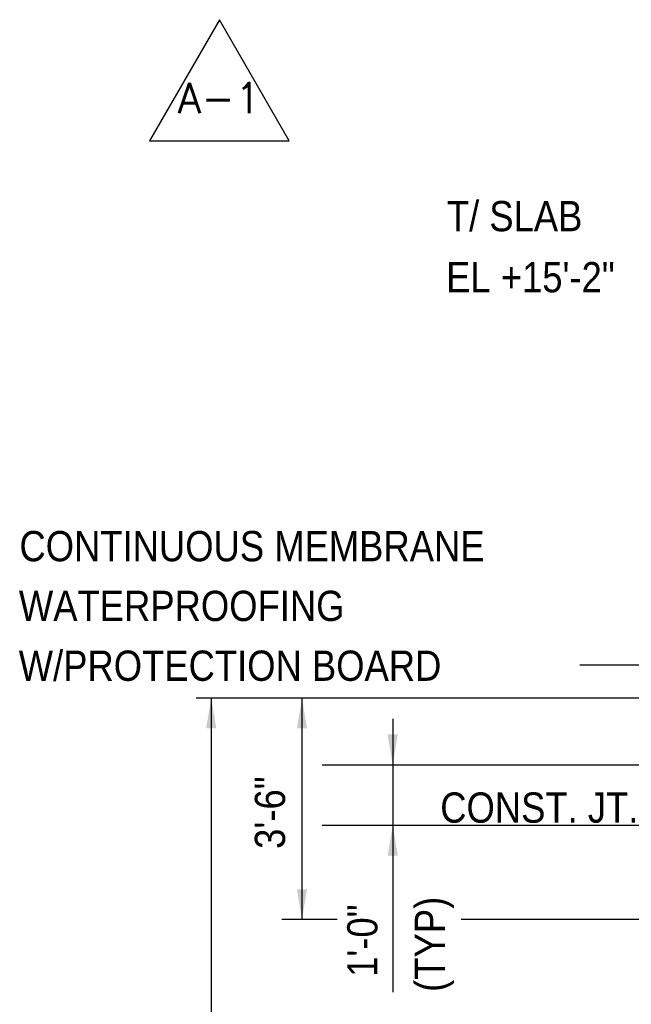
# Model space of a CAD drawing. Extents: x -485 to 3250, y 147 to 2833.
# Tile 20 of 34: x -301 to -58, y 2128 to 2518. Entities that reach past the tile are written whole.
import ezdxf
from ezdxf.enums import TextEntityAlignment as Align

# ---------------------------------------------------------------- set-up
doc = ezdxf.new("R2010")
doc.units = 0
doc.header["$LTSCALE"] = 96
doc.header["$MEASUREMENT"] = 0
doc.layers.get('0').update_dxf_attribs({"color": 2, "linetype": 'CONTINUOUS'})
for name, color, linetype in [('101', 1, 'CONTINUOUS'), ('NOTE-ANNT', 1, 'CONTINUOUS'), ('REV-A1', 1, 'CONTINUOUS'), ('REV-SYMBOLS', 1, 'CONTINUOUS'), ('TEXT', 2, 'CONTINUOUS')]:
    doc.layers.add(name, color=color, linetype=linetype)
doc.styles.add('ANNTEXT', font='romans.shx')
doc.styles.add('SX-FRAC', font='SX-FRAC.shx', dxfattribs={"width": 0.9, "height": 1.322835})

# ---------------------------------------------------------------- blocks, each defined once
blk = doc.blocks.new('ZA_REV')
blk.add_lwpolyline([(1.732, -1), (0, 2), (-1.732, -1)], close=True)
blk = doc.blocks.new('A1REV')
at = {"layer": 'REV-SYMBOLS'}
ref = blk.add_blockref('ZA_REV', (-1.55, -1.31), dxfattribs=dict(at, xscale=16, yscale=16, zscale=16))
ref.add_attrib('REVISION', 'A-1', dxfattribs={"layer": 'NOTE-ANNT', "color": 1, "height": 12, "style": 'ANNTEXT'}).set_placement((-1.55, -0.39), align=Align.MIDDLE)

msp = doc.modelspace()

# ---------------------------------------------------------------- linework, layer by layer
at = {"layer": '101'}
for p, q in [((16.2756, 2262.22675), (-78.77352, 2262.22675)), ((58.96001, 2249.13417), (-231.04087, 2249.13417)), ((-225.04087, 2249.13417), (-225.04087, 1924.28219)), ((-189.04087, 2249.13417), (-189.04087, 2161.3219)), ((-153.04087, 2240.94611), (-153.04087, 2132.47186)), ((-180.96451, 2222.67439), (22.2756, 2222.67439)), ((-180.96451, 2198.67439), (22.2756, 2198.67439)), ((-175.03113, 2161.3219), (-197.09118, 2161.3219)), ((22.2756, 2161.3219), (-125.94242, 2161.3219))]:
    msp.add_line(p, q, dxfattribs=at)
for points in [[(-227.04087, 2237.13417), (-223.04087, 2237.13417), (-225.04087, 2249.13417)], [(-191.04087, 2237.13417), (-187.04087, 2237.13417), (-189.04087, 2249.13417)], [(-155.04087, 2234.67439), (-151.04087, 2234.67439), (-153.04087, 2222.67439)], [(-155.04087, 2186.67439), (-151.04087, 2186.67439), (-153.04087, 2198.67439)], [(-191.04087, 2173.3219), (-187.04087, 2173.3219), (-189.04087, 2161.3219)]]:
    msp.add_solid(points, dxfattribs=at)

# ---------------------------------------------------------------- block references
at = {"layer": 'REV-A1'}
msp.add_blockref('A1REV', (-220.23908, 2487.43076), dxfattribs=at)

# ---------------------------------------------------------------- texts
at = {"layer": 'TEXT', "color": 2, "style": 'SX-FRAC', "width": 0.9}
for s, p in [('T/ SLAB', (-131.55809, 2434.22485)), ('EL +15\'-2"', (-131.83923, 2410.01652)), ('CONTINUOUS MEMBRANE', (-301.13796, 2303.36325)), ('WATERPROOFING', (-301.35373, 2279.67247)), ('W/PROTECTION BOARD', (-301.42487, 2255.95329)), ('CONST. JT.', (-134.18134, 2199.70735))]:
    msp.add_text(s, height=12, dxfattribs=at).set_placement(p)
for s, p in [('3\'-6"', (-195.74788, 2189.31908)), ('1\'-0"', (-159.09585, 2138.54518)), ('(TYP)', (-132.2773, 2132.62394))]:
    msp.add_text(s, height=12, rotation=90, dxfattribs=at).set_placement(p)

doc.saveas('drawing.dxf')
